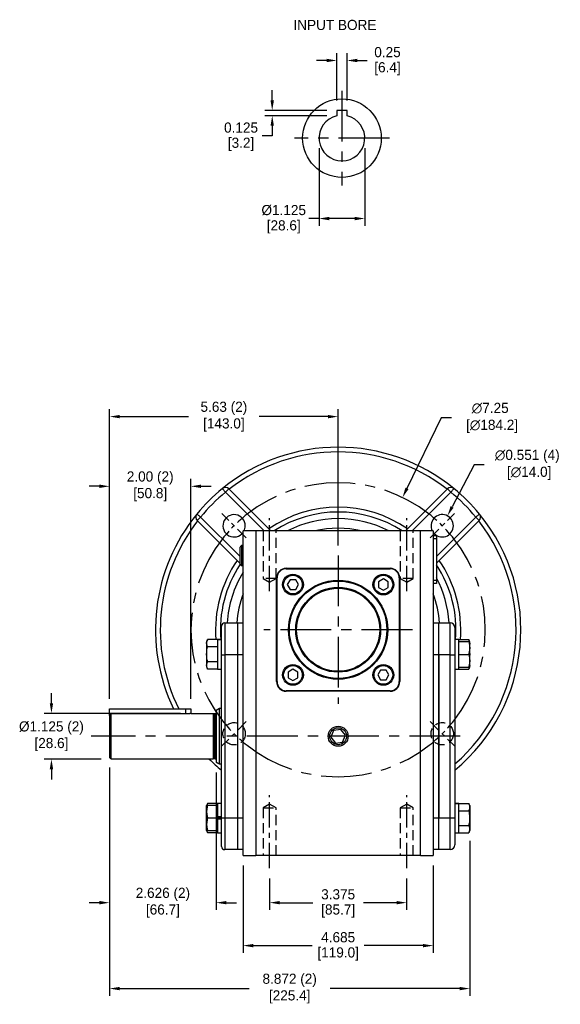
# Model space of a CAD drawing. Header units: inches. Extents: x 82.6 to 116.9, y 48.7 to 79.5.
# Tile 1 of 3: x 82.6 to 95.9, y 49.5 to 73.8. Entities that reach past the tile are written whole.
import ezdxf

# ---------------------------------------------------------------- set-up
doc = ezdxf.new("R2010")
doc.units = ezdxf.units.IN
doc.header["$MEASUREMENT"] = 0
doc.linetypes.add('CENTER', pattern=[2, 1.25, -0.25, 0.25, -0.25])
doc.linetypes.add('HIDDEN', pattern=[0.375, 0.25, -0.125])
for name, color, linetype in [('Centerline', 40, 'CENTER'), ('Dimensions', 140, 'Continuous'), ('Hidden', 102, 'HIDDEN'), ('Text', 140, 'Continuous')]:
    doc.layers.add(name, color=color, linetype=linetype)
doc.dimstyles.get("Standard").update_dxf_attribs({"dimtxt": 0.25, "dimasz": 0.25, "dimexe": 0.18, "dimexo": 0.25, "dimgap": 0.08, "dimtad": 0, "dimtih": 1, "dimtoh": 1, "dimrnd": 0.0005, "dimzin": 0, "dimdsep": 46, "dimtxsty": 'Standard', "dimcen": 0, "dimadec": 0, "dimazin": 0, "dimtfac": 1, "dimtofl": 0, "dimtmove": 0, "dimatfit": 3, "dimfxl": 0, "dimtolj": 1, "dimtzin": 0, "dimarcsym": 0})

# ---------------------------------------------------------------- blocks, each defined once
blk = doc.blocks.new('*D12')
at = {"layer": 'Defpoints', "color": 0}
for p in [(88.759, 52.894), (92.134, 52.894), (92.134, 52.044)]:
    blk.add_point(p, dxfattribs=at)
at = {"layer": 'Dimensions', "color": 0, "lineweight": -2}
for p, q in [((88.759, 52.644), (88.759, 51.864)), ((92.134, 52.644), (92.134, 51.864)), ((89.009, 52.044), (89.825, 52.044)), ((91.884, 52.044), (91.069, 52.044))]:
    blk.add_line(p, q, dxfattribs=at)
at = {"layer": 'Dimensions', "color": 0}
for points in [[(89.009, 52.086), (89.009, 52.003), (88.759, 52.044)], [(91.884, 52.086), (91.884, 52.003), (92.134, 52.044)]]:
    blk.add_solid(points, dxfattribs=at)
at = {"layer": 'Dimensions', "color": 0, "char_height": 0.25, "attachment_point": 5}
for s, insert in [('\\A1;3.375', (90.447, 52.249)), ('\\A1;[85.7]', (90.447, 51.839))]:
    blk.add_mtext(s, dxfattribs=dict(at, insert=insert))
blk = doc.blocks.new('*D13')
at = {"layer": 'Defpoints', "color": 0}
for p in [(88.104, 53.209), (92.789, 53.209), (92.789, 50.986)]:
    blk.add_point(p, dxfattribs=at)
at = {"layer": 'Dimensions', "color": 0, "lineweight": -2}
for p, q in [((88.104, 52.959), (88.104, 50.806)), ((92.789, 52.959), (92.789, 50.806)), ((88.354, 50.986), (89.804, 50.986)), ((92.539, 50.986), (91.089, 50.986))]:
    blk.add_line(p, q, dxfattribs=at)
at = {"layer": 'Dimensions', "color": 0}
for points in [[(88.354, 51.027), (88.354, 50.944), (88.104, 50.986)], [(92.539, 51.027), (92.539, 50.944), (92.789, 50.986)]]:
    blk.add_solid(points, dxfattribs=at)
at = {"layer": 'Dimensions', "color": 0, "char_height": 0.25, "attachment_point": 5}
for s, insert in [('\\A1;4.685', (90.447, 51.191)), ('\\A1;[119.0]', (90.447, 50.781))]:
    blk.add_mtext(s, dxfattribs=dict(at, insert=insert))
blk = doc.blocks.new('*D14')
at = {"layer": 'Defpoints', "color": 0}
for p in [(90.665, 72.804), (90.415, 71.569), (90.665, 71.569)]:
    blk.add_point(p, dxfattribs=at)
at = {"layer": 'Dimensions', "color": 0, "lineweight": -2}
for p, q in [((90.415, 71.819), (90.415, 72.984)), ((90.665, 71.819), (90.665, 72.984)), ((90.165, 72.804), (89.915, 72.804)), ((90.915, 72.804), (91.165, 72.804))]:
    blk.add_line(p, q, dxfattribs=at)
at = {"layer": 'Dimensions', "color": 0}
for points in [[(90.165, 72.846), (90.165, 72.763), (90.415, 72.804)], [(90.915, 72.846), (90.915, 72.763), (90.665, 72.804)]]:
    blk.add_solid(points, dxfattribs=at)
at = {"layer": 'Dimensions', "color": 0, "char_height": 0.25, "attachment_point": 5}
for s, insert in [('\\A1;0.25', (91.662, 73.009)), ('\\A1;[6.4]', (91.662, 72.599))]:
    blk.add_mtext(s, dxfattribs=dict(at, insert=insert))
blk = doc.blocks.new('*D15')
at = {"layer": 'Defpoints', "color": 0}
for p in [(88.822, 71.444), (90.415, 71.569), (90.415, 71.444)]:
    blk.add_point(p, dxfattribs=at)
at = {"layer": 'Dimensions', "color": 0, "lineweight": -2}
for p, q in [((88.822, 71.819), (88.822, 72.069)), ((90.165, 71.569), (88.642, 71.569)), ((90.165, 71.444), (88.642, 71.444)), ((88.822, 71.194), (88.822, 70.944)), ((88.822, 70.944), (88.572, 70.944))]:
    blk.add_line(p, q, dxfattribs=at)
at = {"layer": 'Dimensions', "color": 0}
for points in [[(88.781, 71.819), (88.864, 71.819), (88.822, 71.569)], [(88.781, 71.194), (88.864, 71.194), (88.822, 71.444)]]:
    blk.add_solid(points, dxfattribs=at)
at = {"layer": 'Dimensions', "color": 0, "char_height": 0.25, "attachment_point": 5}
for s, insert in [('\\A1;0.125', (88.055, 71.149)), ('\\A1;[3.2]', (88.055, 70.739))]:
    blk.add_mtext(s, dxfattribs=dict(at, insert=insert))
blk = doc.blocks.new('*D16')
at = {"layer": 'Defpoints', "color": 0}
for p in [(89.978, 70.89), (91.103, 70.89), (89.978, 68.908)]:
    blk.add_point(p, dxfattribs=at)
at = {"layer": 'Dimensions', "color": 0, "lineweight": -2}
for p, q in [((89.978, 70.64), (89.978, 68.728)), ((91.103, 70.64), (91.103, 68.728)), ((89.978, 68.908), (89.728, 68.908)), ((90.853, 68.908), (90.228, 68.908))]:
    blk.add_line(p, q, dxfattribs=at)
at = {"layer": 'Dimensions', "color": 0}
for points in [[(90.228, 68.95), (90.228, 68.866), (89.978, 68.908)], [(90.853, 68.95), (90.853, 68.866), (91.103, 68.908)]]:
    blk.add_solid(points, dxfattribs=at)
at = {"layer": 'Dimensions', "color": 0, "char_height": 0.25, "attachment_point": 5}
for s, insert in [('\\A1;%%c1.125', (89.106, 69.113)), ('\\A1;[28.6]', (89.106, 68.703))]:
    blk.add_mtext(s, dxfattribs=dict(at, insert=insert))
blk = doc.blocks.new('*D17')
at = {"layer": 'Defpoints', "color": 0}
for p in [(84.817, 55.624), (87.443, 55.504), (84.817, 52.044)]:
    blk.add_point(p, dxfattribs=at)
at = {"layer": 'Dimensions', "color": 0, "lineweight": -2}
for p, q in [((84.817, 55.374), (84.817, 51.864)), ((87.443, 55.254), (87.443, 51.864)), ((84.567, 52.044), (84.317, 52.044)), ((87.693, 52.044), (87.943, 52.044))]:
    blk.add_line(p, q, dxfattribs=at)
at = {"layer": 'Dimensions', "color": 0}
for points in [[(84.567, 52.086), (84.567, 52.003), (84.817, 52.044)], [(87.693, 52.086), (87.693, 52.003), (87.443, 52.044)]]:
    blk.add_solid(points, dxfattribs=at)
at = {"layer": 'Dimensions', "color": 0, "char_height": 0.25, "attachment_point": 5}
for s, insert in [('\\A1;2.626 (2)', (86.13, 52.249)), ('\\A1;[66.7]', (86.13, 51.839))]:
    blk.add_mtext(s, dxfattribs=dict(at, insert=insert))
blk = doc.blocks.new('*D18')
at = {"layer": 'Defpoints', "color": 0}
for p in [(84.817, 62.308), (84.817, 56.82), (86.817, 56.82)]:
    blk.add_point(p, dxfattribs=at)
at = {"layer": 'Dimensions', "color": 0, "lineweight": -2}
for p, q in [((84.817, 57.07), (84.817, 62.488)), ((86.817, 57.07), (86.817, 62.488)), ((84.567, 62.308), (84.317, 62.308)), ((87.067, 62.308), (87.317, 62.308))]:
    blk.add_line(p, q, dxfattribs=at)
at = {"layer": 'Dimensions', "color": 0}
for points in [[(84.567, 62.35), (84.567, 62.266), (84.817, 62.308)], [(87.067, 62.35), (87.067, 62.266), (86.817, 62.308)]]:
    blk.add_solid(points, dxfattribs=at)
at = {"layer": 'Dimensions', "color": 0, "char_height": 0.25, "attachment_point": 5}
for s, insert in [('\\A1;2.00 (2)', (85.817, 62.513)), ('\\A1;[50.8]', (85.817, 62.103))]:
    blk.add_mtext(s, dxfattribs=dict(at, insert=insert))
blk = doc.blocks.new('*D19')
at = {"layer": 'Defpoints', "color": 0}
for p in [(83.384, 56.71), (86.817, 56.71), (84.856, 55.584)]:
    blk.add_point(p, dxfattribs=at)
at = {"layer": 'Dimensions', "color": 0, "lineweight": -2}
for p, q in [((83.384, 56.96), (83.384, 57.21)), ((86.567, 56.71), (83.204, 56.71)), ((84.606, 55.584), (83.204, 55.584)), ((83.384, 55.334), (83.384, 55.084))]:
    blk.add_line(p, q, dxfattribs=at)
at = {"layer": 'Dimensions', "color": 0}
for points in [[(83.343, 56.96), (83.426, 56.96), (83.384, 56.71)], [(83.343, 55.334), (83.426, 55.334), (83.384, 55.584)]]:
    blk.add_solid(points, dxfattribs=at)
at = {"layer": 'Dimensions', "color": 0, "char_height": 0.25, "attachment_point": 5}
for s, insert in [('\\A1;%%c1.125 (2)', (83.384, 56.352)), ('\\A1;[28.6]', (83.384, 55.942))]:
    blk.add_mtext(s, dxfattribs=dict(at, insert=insert))
blk = doc.blocks.new('*D20')
at = {"layer": 'Defpoints', "color": 0}
for p in [(93.138, 61.579), (92.882, 61.091)]:
    blk.add_point(p, dxfattribs=at)
at = {"layer": 'Dimensions', "color": 0, "lineweight": -2}
for p, q in [((93.796, 62.837), (93.254, 61.801)), ((94.046, 62.837), (93.796, 62.837))]:
    blk.add_line(p, q, dxfattribs=at)
at = {"layer": 'Dimensions', "color": 0}
blk.add_solid([(93.217, 61.82), (93.291, 61.782), (93.138, 61.579)], dxfattribs=at)
at = {"layer": 'Dimensions', "color": 0, "insert": (95.105, 62.837), "char_height": 0.25, "attachment_point": 5}
blk.add_mtext('\\A1;∅0.551 (4)\\P [∅14.0]', dxfattribs=at)
blk = doc.blocks.new('*D22')
at = {"layer": 'Defpoints', "color": 0}
for p in [(84.817, 55.624), (93.689, 53.819), (93.689, 49.927)]:
    blk.add_point(p, dxfattribs=at)
at = {"layer": 'Dimensions', "color": 0, "lineweight": -2}
for p, q in [((84.817, 55.374), (84.817, 49.747)), ((93.689, 53.569), (93.689, 49.747)), ((85.067, 49.927), (88.256, 49.927)), ((93.439, 49.927), (90.25, 49.927))]:
    blk.add_line(p, q, dxfattribs=at)
at = {"layer": 'Dimensions', "color": 0}
for points in [[(85.067, 49.969), (85.067, 49.885), (84.817, 49.927)], [(93.439, 49.969), (93.439, 49.885), (93.689, 49.927)]]:
    blk.add_solid(points, dxfattribs=at)
at = {"layer": 'Dimensions', "color": 0, "char_height": 0.25, "attachment_point": 5}
for s, insert in [('\\A1;8.872 (2)', (89.253, 50.132)), ('\\A1;[225.4]', (89.253, 49.722))]:
    blk.add_mtext(s, dxfattribs=dict(at, insert=insert))
blk = doc.blocks.new('*D23')
at = {"layer": 'Defpoints', "color": 0}
for p in [(90.447, 64.026), (90.447, 60.6), (84.817, 56.82)]:
    blk.add_point(p, dxfattribs=at)
at = {"layer": 'Dimensions', "color": 0, "lineweight": -2}
for p, q in [((84.817, 57.07), (84.817, 64.206)), ((90.447, 60.85), (90.447, 64.206)), ((85.067, 64.026), (86.76, 64.026)), ((90.197, 64.026), (88.504, 64.026))]:
    blk.add_line(p, q, dxfattribs=at)
at = {"layer": 'Dimensions', "color": 0}
for points in [[(85.067, 64.067), (85.067, 63.984), (84.817, 64.026)], [(90.197, 64.067), (90.197, 63.984), (90.447, 64.026)]]:
    blk.add_solid(points, dxfattribs=at)
at = {"layer": 'Dimensions', "color": 0, "char_height": 0.25, "attachment_point": 5}
for s, insert in [('\\A1;5.63 (2)', (87.632, 64.231)), ('\\A1;[143.0]', (87.632, 63.821))]:
    blk.add_mtext(s, dxfattribs=dict(at, insert=insert))
blk = doc.blocks.new('*D24')
at = {"layer": 'Defpoints', "color": 0}
for p in [(92.032, 62.032), (88.861, 55.512)]:
    blk.add_point(p, dxfattribs=at)
at = {"layer": 'Dimensions', "color": 0, "lineweight": -2}
for p, q in [((92.987, 63.995), (92.142, 62.257)), ((93.237, 63.995), (92.987, 63.995))]:
    blk.add_line(p, q, dxfattribs=at)
at = {"layer": 'Dimensions', "color": 0}
blk.add_solid([(92.104, 62.275), (92.179, 62.238), (92.032, 62.032)], dxfattribs=at)
at = {"layer": 'Dimensions', "color": 0, "insert": (94.192, 63.995), "char_height": 0.25, "attachment_point": 5}
blk.add_mtext('\\A1;∅7.25\\P [∅184.2]', dxfattribs=at)

msp = doc.modelspace()

# ---------------------------------------------------------------- linework, layer by layer
at = {"color": 7, "linetype": 'Continuous'}
for p, q in [((90.6651, 71.5689), (90.4151, 71.5689)), ((90.4151, 71.5689), (90.4151, 71.4792)), ((90.6651, 71.4792), (90.6651, 71.5689)), ((88.6223, 61.2089), (87.6698, 62.1614)), ((87.7533, 62.2449), (88.7894, 61.2089)), ((92.1044, 61.2089), (93.1404, 62.2449)), ((93.2239, 62.1614), (92.2714, 61.2089)), ((88.0303, 60.4089), (86.9738, 61.4654)), ((87.0574, 61.5489), (88.0303, 60.576)), ((92.8681, 60.5807), (93.8364, 61.5489)), ((93.9199, 61.4654), (92.8681, 60.4136)), ((88.4193, 61.2089), (88.1044, 61.2089)), ((88.1044, 53.2089), (88.1044, 61.2089)), ((88.4193, 61.2089), (88.4193, 53.2089)), ((92.4744, 61.2089), (88.4193, 61.2089)), ((92.4744, 53.2089), (92.4744, 61.2089)), ((92.7894, 61.2089), (92.4744, 61.2089)), ((92.7894, 61.2089), (92.7894, 53.2089)), ((92.8681, 61.0908), (92.7894, 61.0908)), ((92.8681, 61.012), (92.7894, 61.012)), ((92.8681, 61.0908), (92.8681, 61.012)), ((92.8681, 61.012), (92.8681, 59.9884)), ((88.0303, 60.39), (88.0303, 60.8073)), ((88.0685, 60.8455), (88.0685, 60.3518)), ((89.1674, 60.2876), (91.7264, 60.2876)), ((89.1674, 60.2771), (89.1674, 60.2876)), ((89.1674, 60.2771), (91.7264, 60.2771)), ((91.7264, 60.2771), (91.7264, 60.2876)), ((88.9311, 57.4923), (88.9311, 60.0514)), ((88.9417, 60.0514), (88.9311, 60.0514)), ((88.9417, 57.4923), (88.9417, 60.0514)), ((89.2641, 60.0054), (89.1948, 59.8854)), ((89.4026, 60.0054), (89.2641, 60.0054)), ((89.4719, 59.8854), (89.4026, 60.0054)), ((91.5604, 60.024), (91.4405, 59.9547)), ((91.4405, 59.9547), (91.4405, 59.8162)), ((91.6804, 59.9547), (91.5604, 60.024)), ((91.6804, 59.8162), (91.6804, 59.9547)), ((91.9521, 60.0514), (91.9521, 57.4923)), ((91.9626, 60.0514), (91.9521, 60.0514)), ((91.9626, 60.0514), (91.9626, 57.4923)), ((92.8681, 59.9884), (92.7894, 59.9884)), ((92.8681, 59.9884), (92.8681, 59.9097)), ((89.1948, 59.8854), (89.2641, 59.7654)), ((89.2641, 59.7654), (89.4026, 59.7654)), ((89.4026, 59.7654), (89.4719, 59.8854)), ((91.4405, 59.8162), (91.5604, 59.7469)), ((91.5604, 59.7469), (91.6804, 59.8162)), ((92.8681, 59.9097), (92.7894, 59.9097)), ((87.5729, 58.1549), (87.5729, 58.8636)), ((87.6516, 58.9423), (87.9666, 58.9423)), ((87.6516, 58.9423), (87.6516, 58.1549)), ((87.9666, 58.9423), (87.9666, 58.1549)), ((87.9666, 58.9423), (87.9666, 58.1549)), ((87.9666, 58.9423), (88.1044, 58.9423)), ((92.7894, 58.9423), (92.9272, 58.9423)), ((92.9272, 58.9423), (93.2028, 58.9423)), ((92.9272, 58.1549), (92.9272, 58.9423)), ((92.9272, 58.1549), (92.9272, 58.9423)), ((93.2028, 58.1549), (93.2028, 58.9423)), ((93.3209, 58.8242), (93.3209, 58.1549)), ((87.4744, 58.5291), (87.23, 58.5291)), ((87.4744, 58.5265), (87.4744, 58.5291)), ((87.4744, 58.5265), (87.4744, 57.8032)), ((87.5729, 58.5265), (87.4744, 58.5265)), ((93.4193, 58.5291), (93.6638, 58.5291)), ((93.4193, 58.5291), (93.4193, 58.5276)), ((93.4193, 57.8032), (93.4193, 58.5276)), ((87.2048, 58.4749), (87.2048, 57.8558)), ((87.4744, 58.3472), (87.23, 58.3472)), ((87.4744, 58.3472), (87.4744, 58.3487)), ((87.4744, 58.3442), (87.4744, 58.3472)), ((93.4193, 58.4803), (93.6638, 58.4803)), ((93.4193, 58.4803), (93.4193, 58.4778)), ((93.689, 57.8558), (93.689, 58.4749)), ((87.5729, 54.1392), (87.5729, 58.1549)), ((87.5729, 58.1549), (87.6516, 58.1549)), ((87.6516, 58.1549), (87.6516, 54.1392)), ((87.9666, 58.1549), (87.6516, 58.1549)), ((87.9666, 58.1549), (87.9666, 54.1392)), ((87.9666, 58.1549), (87.9666, 54.1392)), ((88.1044, 58.1549), (87.9666, 58.1549)), ((92.9272, 58.1549), (92.7894, 58.1549)), ((92.9272, 54.1392), (92.9272, 58.1549)), ((92.9272, 58.1549), (92.9272, 54.1392)), ((93.2028, 58.1549), (92.9272, 58.1549)), ((93.2028, 54.1392), (93.2028, 58.1549)), ((93.2028, 58.1549), (93.3209, 58.1549)), ((93.3209, 58.1549), (93.3209, 54.1392)), ((93.4193, 58.168), (93.4193, 58.1654)), ((93.4193, 58.1654), (93.4193, 58.1628)), ((93.4193, 58.1654), (93.6638, 58.1654)), ((87.4744, 57.9835), (87.23, 57.9835)), ((87.4744, 57.8017), (87.23, 57.8017)), ((87.4744, 57.9835), (87.4744, 57.9865)), ((87.4744, 57.982), (87.4744, 57.9835)), ((87.4744, 57.8017), (87.4744, 57.8032)), ((89.3333, 57.7969), (89.2133, 57.7276)), ((89.4533, 57.7276), (89.3333, 57.7969)), ((91.4912, 57.7783), (91.4219, 57.6583)), ((91.6297, 57.7783), (91.4912, 57.7783)), ((91.699, 57.6583), (91.6297, 57.7783)), ((93.4193, 57.853), (93.4193, 57.8504)), ((93.4193, 57.8504), (93.6638, 57.8504)), ((93.4193, 57.8032), (93.4193, 57.8017)), ((93.4193, 57.8017), (93.6638, 57.8017)), ((89.2133, 57.7276), (89.2133, 57.589)), ((89.2133, 57.589), (89.3333, 57.5198)), ((89.3333, 57.5198), (89.4533, 57.589)), ((89.4533, 57.589), (89.4533, 57.7276)), ((91.4219, 57.6583), (91.4912, 57.5383)), ((91.4912, 57.5383), (91.6297, 57.5383)), ((91.6297, 57.5383), (91.699, 57.6583)), ((88.9417, 57.4923), (88.9311, 57.4923)), ((91.9626, 57.4923), (91.9521, 57.4923)), ((91.7264, 57.2667), (89.1674, 57.2667)), ((89.1674, 57.2561), (89.1674, 57.2667)), ((91.7264, 57.2561), (89.1674, 57.2561)), ((91.7264, 57.2561), (91.7264, 57.2667)), ((84.817, 56.6551), (84.817, 56.8203)), ((84.817, 56.8203), (86.692, 56.8203)), ((86.692, 56.8203), (86.817, 56.8203)), ((86.692, 56.6956), (86.692, 56.8203)), ((87.5217, 55.4581), (87.5217, 56.836)), ((84.817, 56.6551), (84.817, 55.6238)), ((86.692, 56.6956), (84.8563, 56.6956)), ((84.8563, 55.5845), (84.8563, 56.6956)), ((87.3642, 56.7097), (87.3642, 55.5845)), ((87.3862, 56.7038), (87.3862, 55.5904)), ((87.4193, 56.7038), (87.4193, 55.5904)), ((87.4429, 56.7906), (87.4429, 55.5035)), ((90.5163, 56.3151), (90.3361, 56.2912)), ((90.6271, 56.171), (90.5163, 56.3151)), ((90.3361, 56.2912), (90.2666, 56.1232)), ((90.2666, 56.1232), (90.3774, 55.979)), ((90.5577, 56.0029), (90.6271, 56.171)), ((90.3774, 55.979), (90.5577, 56.0029)), ((87.2048, 54.4383), (87.2048, 53.8192)), ((87.2048, 53.8197), (87.2048, 54.4378)), ((87.4744, 54.4924), (87.23, 54.4924)), ((87.4744, 54.4437), (87.23, 54.4437)), ((87.4744, 54.491), (87.4744, 54.4924)), ((87.4744, 54.491), (87.4744, 54.1572)), ((87.4744, 54.4411), (87.4744, 54.4437)), ((93.3209, 54.4898), (93.4193, 54.4898)), ((93.4193, 54.4924), (93.6638, 54.4924)), ((93.4193, 54.4924), (93.4193, 54.4898)), ((93.4193, 53.7665), (93.4193, 54.4898)), ((93.689, 53.8192), (93.689, 54.4383)), ((93.689, 54.4378), (93.689, 53.8197)), ((87.4744, 54.1287), (87.23, 54.1287)), ((87.5729, 54.1572), (87.4744, 54.1572)), ((87.4744, 54.1561), (87.4744, 54.1572)), ((87.4744, 54.1287), (87.4744, 54.1561)), ((87.4744, 54.1445), (87.5729, 54.1445)), ((87.4744, 54.1014), (87.4744, 54.1287)), ((87.5729, 53.4305), (87.5729, 54.1392)), ((87.5729, 54.1392), (87.6516, 54.1392)), ((87.6516, 54.1392), (87.6516, 53.3518)), ((87.6516, 54.1392), (87.9666, 54.1392)), ((87.9666, 54.1392), (87.9666, 53.3518)), ((87.9666, 54.1392), (87.9666, 53.3518)), ((87.9666, 54.1392), (88.1044, 54.1392)), ((92.7894, 54.1392), (92.9272, 54.1392)), ((92.9272, 53.3518), (92.9272, 54.1392)), ((92.9272, 53.3518), (92.9272, 54.1392)), ((92.9272, 54.1392), (93.2028, 54.1392)), ((93.2028, 53.3518), (93.2028, 54.1392)), ((93.2028, 54.1392), (93.3209, 54.1392)), ((93.3209, 54.1392), (93.3209, 53.4699)), ((93.4193, 54.3121), (93.4193, 54.3106)), ((93.4193, 54.3106), (93.4193, 54.3076)), ((93.4193, 54.3106), (93.6638, 54.3106)), ((87.4744, 54.113), (87.5729, 54.113)), ((87.4744, 54.1014), (87.4744, 54.1003)), ((87.4744, 54.1003), (87.4744, 53.7665)), ((87.5729, 54.1003), (87.4744, 54.1003)), ((93.4193, 53.9499), (93.4193, 53.9469)), ((93.4193, 53.9469), (93.6638, 53.9469)), ((93.4193, 53.9469), (93.4193, 53.9454)), ((87.4744, 53.8138), (87.23, 53.8138)), ((87.4744, 53.7651), (87.23, 53.7651)), ((87.4744, 53.8138), (87.4744, 53.8164)), ((87.4744, 53.7651), (87.4744, 53.7665)), ((93.4193, 53.7666), (93.4193, 53.7651)), ((93.4193, 53.7651), (93.6638, 53.7651)), ((87.9666, 53.3518), (87.6516, 53.3518)), ((88.1044, 53.3518), (87.9666, 53.3518)), ((88.1044, 53.2089), (88.4193, 53.2089)), ((92.4744, 53.2089), (88.4193, 53.2089)), ((92.4744, 53.2089), (92.7894, 53.2089)), ((92.9272, 53.3518), (92.7894, 53.3518)), ((93.2028, 53.3518), (92.9272, 53.3518))]:
    msp.add_line(p, q, dxfattribs=at)
at = {"color": 7, "linetype": 'Continuous', "flags": 128}
for points in [[(87.6698, 62.1614), (87.6552, 62.1792), (87.6412, 62.1964), (87.6282, 62.2121), (87.6169, 62.226), (87.6076, 62.2374), (87.6007, 62.2458), (87.5964, 62.251), (87.595, 62.2528)], [(87.6698, 62.1614), (87.6861, 62.1777), (87.7018, 62.1933), (87.7162, 62.2078), (87.7289, 62.2204), (87.7393, 62.2308), (87.747, 62.2385), (87.7517, 62.2433), (87.7533, 62.2449)], [(93.2239, 62.1614), (93.2077, 62.1777), (93.192, 62.1933), (93.1775, 62.2078), (93.1649, 62.2204), (93.1545, 62.2308), (93.1468, 62.2385), (93.142, 62.2433), (93.1404, 62.2449)], [(93.2239, 62.1614), (93.2386, 62.1792), (93.2526, 62.1964), (93.2655, 62.2121), (93.2769, 62.226), (93.2862, 62.2374), (93.2931, 62.2458), (93.2974, 62.251), (93.2988, 62.2528)], [(87.0574, 61.5489), (87.0395, 61.5635), (87.0224, 61.5776), (87.0066, 61.5905), (86.9928, 61.6019), (86.9814, 61.6112), (86.973, 61.6181), (86.9678, 61.6223), (86.966, 61.6238)], [(87.0574, 61.5489), (87.0411, 61.5326), (87.0254, 61.517), (87.011, 61.5025), (86.9983, 61.4899), (86.9879, 61.4795), (86.9802, 61.4718), (86.9754, 61.467), (86.9738, 61.4654)], [(93.8364, 61.5489), (93.8542, 61.5635), (93.8714, 61.5776), (93.8872, 61.5905), (93.901, 61.6019), (93.9124, 61.6112), (93.9208, 61.6181), (93.926, 61.6223), (93.9278, 61.6238)], [(93.8364, 61.5489), (93.8527, 61.5326), (93.8684, 61.517), (93.8828, 61.5025), (93.8955, 61.4899), (93.9058, 61.4795), (93.9136, 61.4718), (93.9183, 61.467), (93.9199, 61.4654)]]:
    msp.add_lwpolyline(points, dxfattribs=at)
at = {"color": 7, "linetype": 'Continuous'}
for centre, radius in [((90.5401, 70.8904), 0.9683), ((89.3333, 59.8854), 0.2559), ((89.3333, 59.8854), 0.2303), ((90.4469, 58.7719), 1.2205), ((90.4469, 58.7719), 1.2008), ((91.5604, 59.8854), 0.2559), ((91.5604, 59.8854), 0.2303), ((90.4469, 58.7719), 1.0464), ((90.4469, 58.7719), 1.0236), ((89.3333, 57.6583), 0.2559), ((89.3333, 57.6583), 0.2303), ((91.5604, 57.6583), 0.2559), ((91.5604, 57.6583), 0.2303), ((90.4469, 56.1471), 0.2469), ((90.4469, 56.1471), 0.2087)]:
    msp.add_circle(centre, radius, dxfattribs=at)
for centre, radius, start, end in [((90.5401, 70.8904), 0.5625, 102.83959, 77.16041), ((90.4469, 58.7719), 4.5, 50.67191, 129.32809), ((90.4469, 58.7719), 4.3819, 52.22616, 127.77384), ((90.4469, 58.7719), 4.5, 129.32809, 140.67191), ((90.4469, 58.7719), 4.3819, 129.32809, 140.67191), ((87.6698, 62.1614), 0.1181, 45, 129.32809), ((93.2239, 62.1614), 0.1181, 50.67191, 135), ((90.4469, 58.7719), 4.3819, 39.32809, 50.67191), ((90.4469, 58.7719), 4.5, 39.32809, 50.67191), ((90.4469, 58.7719), 3.0196, 55.51743, 124.48257), ((90.4469, 58.7719), 2.9022, 57.11109, 122.88891), ((90.4469, 58.7719), 4.5, 140.67191, 205.70154), ((90.4469, 58.7719), 4.3819, 142.22616, 206.4472), ((87.0574, 61.5489), 0.1181, 140.67191, 225), ((87.8836, 61.3351), 0.2756, 0, 323.22374), ((90.4469, 58.7719), 2.739, 62.84077, 117.15923), ((93.0101, 61.3351), 0.2756, 0, 207.26602), ((90.4469, 58.7719), 4.5, 309.69273, 39.32809), ((90.4469, 58.7719), 4.3819, 310.98679, 37.77384), ((93.8364, 61.5489), 0.1181, 315, 39.32809), ((87.8836, 61.3351), 0.2756, 332.73398, 0), ((90.4469, 58.7719), 2.5041, 76.70588, 103.29412), ((93.0101, 61.3351), 0.2756, 216.77626, 0), ((90.4469, 58.7719), 3.0196, 145.51743, 184.61205), ((90.4469, 58.7719), 3.0196, 355.38795, 34.48257), ((90.4469, 58.7719), 2.9022, 146.21801, 184.85058), ((89.1674, 60.0514), 0.2362, 90, 180), ((89.1674, 60.0514), 0.2257, 90, 180), ((91.7264, 60.0514), 0.2362, 0, 90), ((91.7264, 60.0514), 0.2257, 0, 90), ((90.4469, 58.7719), 2.9022, 355.17155, 33.45712), ((90.4469, 58.7719), 2.739, 148.78672, 176.43167), ((90.4469, 58.7719), 2.739, 3.56833, 27.87228), ((90.4469, 58.7719), 2.5041, 159.30409, 176.09646), ((90.4469, 58.7719), 2.5041, 3.90354, 20.69591), ((87.6516, 58.8636), 0.0787, 90, 180), ((93.2028, 58.8242), 0.1181, 0, 90), ((89.1674, 57.4923), 0.2362, 180, 270), ((89.1674, 57.4923), 0.2257, 180, 270), ((91.7264, 57.4923), 0.2257, 270, 0), ((91.7264, 57.4923), 0.2362, 270, 0), ((87.4193, 56.7274), 0.0236, 270, 0), ((90.4469, 58.7719), 4.5, 225.0977, 230.30727), ((87.4193, 55.5667), 0.0236, 0, 90), ((87.6516, 53.4305), 0.0787, 180, 270), ((93.2028, 53.4699), 0.1181, 270, 0)]:
    msp.add_arc(centre, radius, start, end, dxfattribs=at)
for points, knots in [([(90.4151, 71.4792), (90.4151, 71.4685), (90.4151, 71.4551), (90.4151, 71.4417), (90.4151, 71.4389)], [0, 0, 0, 0, 0.7930392, 1, 1, 1, 1]), ([(90.6651, 71.4389), (90.6651, 71.4417), (90.6651, 71.4551), (90.6651, 71.4685), (90.6651, 71.4792)], [0, 0, 0, 0, 0.2069608, 1, 1, 1, 1]), ([(87.23, 58.3472), (87.2215, 58.3689), (87.2042, 58.4128), (87.2076, 58.4746), (87.2234, 58.5129), (87.23, 58.5291)], [0, 0, 0, 0, 0.3599189, 0.7307365, 1, 1, 1, 1]), ([(93.6638, 58.5291), (93.672, 58.5074), (93.6888, 58.4636), (93.689, 58.4169), (93.6804, 58.3934), (93.68, 58.3922)], [0, 0, 0, 0, 0.4793834, 0.9732833, 1, 1, 1, 1]), ([(87.23, 57.9835), (87.2266, 57.9988), (87.2146, 58.0537), (87.2037, 58.1514), (87.2111, 58.2585), (87.2249, 58.3232), (87.23, 58.3472)], [0, 0, 0, 0, 0.1280923, 0.4589871, 0.7995496, 1, 1, 1, 1]), ([(93.6638, 58.4803), (93.6723, 58.4429), (93.6896, 58.3668), (93.6862, 58.2598), (93.6704, 58.1933), (93.6638, 58.1654)], [0, 0, 0, 0, 0.3599189, 0.7307365, 1, 1, 1, 1]), ([(93.6638, 58.1654), (93.6723, 58.1279), (93.6896, 58.0518), (93.6862, 57.9448), (93.6704, 57.8784), (93.6638, 57.8504)], [0, 0, 0, 0, 0.3599188, 0.7307366, 1, 1, 1, 1]), ([(93.6797, 58.2421), (93.6826, 58.2216), (93.6902, 58.1677), (93.6836, 58.1135), (93.6795, 58.0799)], [0, 0, 0, 0, 0.3809899, 1, 1, 1, 1]), ([(87.23, 57.8017), (87.2215, 57.8233), (87.2042, 57.8673), (87.2076, 57.929), (87.2234, 57.9674), (87.23, 57.9835)], [0, 0, 0, 0, 0.3599186, 0.7307365, 1, 1, 1, 1]), ([(93.6805, 57.931), (93.682, 57.9268), (93.6911, 57.9002), (93.6855, 57.8562), (93.6702, 57.8178), (93.6638, 57.8017)], [0, 0, 0, 0, 0.0982381, 0.6206547, 1, 1, 1, 1]), ([(86.817, 56.7097), (86.8159, 56.7094), (86.8177, 56.7098), (86.8068, 56.7074), (86.7839, 56.703), (86.7495, 56.6982), (86.7168, 56.6958), (86.6973, 56.6956), (86.692, 56.6956)], [0, 0, 0, 0, 0.0664232, 0.2756478, 0.4864838, 0.7018332, 0.917806, 1, 1, 1, 1]), ([(87.23, 54.1287), (87.2215, 54.1662), (87.2042, 54.2423), (87.2076, 54.3493), (87.2234, 54.4158), (87.23, 54.4437)], [0, 0, 0, 0, 0.3599188, 0.7307366, 1, 1, 1, 1]), ([(87.23, 54.4437), (87.2215, 54.4062), (87.2042, 54.3301), (87.2076, 54.2231), (87.2234, 54.1567), (87.23, 54.1287)], [0, 0, 0, 0, 0.3599188, 0.7307362, 1, 1, 1, 1]), ([(93.6638, 54.4924), (93.6723, 54.4708), (93.6896, 54.4269), (93.6862, 54.3651), (93.6704, 54.3267), (93.6638, 54.3106)], [0, 0, 0, 0, 0.3599186, 0.7307365, 1, 1, 1, 1]), ([(87.23, 53.8138), (87.2215, 53.8513), (87.2042, 53.9274), (87.2076, 54.0344), (87.2234, 54.1008), (87.23, 54.1287)], [0, 0, 0, 0, 0.3599189, 0.7307365, 1, 1, 1, 1]), ([(87.23, 54.1287), (87.2215, 54.0913), (87.2042, 54.0152), (87.2076, 53.9082), (87.2234, 53.8417), (87.23, 53.8138)], [0, 0, 0, 0, 0.3599186, 0.7307365, 1, 1, 1, 1]), ([(93.6638, 54.3106), (93.6689, 54.2866), (93.6824, 54.223), (93.6901, 54.116), (93.6795, 54.0182), (93.6671, 53.9622), (93.6638, 53.9469)], [0, 0, 0, 0, 0.2004498, 0.5311741, 0.871908, 1, 1, 1, 1]), ([(93.6638, 53.9469), (93.6723, 53.9253), (93.6896, 53.8813), (93.6862, 53.8196), (93.6704, 53.7812), (93.6638, 53.7651)], [0, 0, 0, 0, 0.3599189, 0.7307365, 1, 1, 1, 1])]:
    msp.add_open_spline(points, degree=3, knots=knots, dxfattribs=at)
for points in [[(88.0685, 60.8455), (88.0303, 60.8073)], [(88.1044, 60.8445), (88.0685, 60.8455)], [(88.0303, 60.39), (88.0685, 60.3518)], [(88.0685, 60.3518), (88.1044, 60.3528)], [(87.23, 58.5291), (87.2048, 58.4749)], [(87.5729, 58.5276), (87.4744, 58.5276)], [(93.4193, 58.5276), (93.3209, 58.5276)], [(93.689, 58.4749), (93.6638, 58.5291)], [(87.2048, 57.8558), (87.23, 57.8017)], [(87.4744, 57.8032), (87.5729, 57.8032)], [(93.3209, 57.8032), (93.4193, 57.8032)], [(93.6638, 57.8017), (93.689, 57.8558)], [(86.817, 56.8203), (86.817, 56.7097)], [(87.4429, 56.7906), (87.5217, 56.836)], [(87.5217, 56.836), (87.5729, 56.836)], [(84.8563, 56.6956), (84.817, 56.6551)], [(86.817, 56.7097), (87.3642, 56.7097)], [(87.3642, 56.7097), (87.3862, 56.7038)], [(87.3862, 56.7038), (87.4193, 56.7038)], [(84.8563, 55.5845), (84.817, 55.6238)], [(87.3642, 55.5845), (84.8563, 55.5845)], [(87.3862, 55.5904), (87.3642, 55.5845)], [(87.4193, 55.5904), (87.3862, 55.5904)], [(87.5217, 55.4581), (87.4429, 55.5035)], [(87.5729, 55.4581), (87.5217, 55.4581)], [(87.23, 54.4924), (87.2048, 54.4383)], [(87.5729, 54.491), (87.4744, 54.491)], [(93.4193, 54.491), (93.3209, 54.491)], [(93.689, 54.4383), (93.6638, 54.4924)], [(87.2048, 53.8192), (87.23, 53.7651)], [(87.4744, 53.7665), (87.5729, 53.7665)], [(93.3209, 53.7665), (93.4193, 53.7665)], [(93.6638, 53.7651), (93.689, 53.8192)]]:
    msp.add_open_spline(points, degree=1, dxfattribs=at)
at = {"layer": 'Centerline'}
for p, q in [((90.5401, 72.0587), (90.5401, 69.7222)), ((91.7084, 70.8904), (89.3719, 70.8904)), ((90.4469, 60.5998), (90.4469, 56.9439)), ((92.2749, 58.7719), (88.6189, 58.7719)), ((93.4508, 56.1471), (84.3598, 56.1471))]:
    msp.add_line(p, q, dxfattribs=at)
at = {"layer": 'Centerline', "ltscale": 0.25}
for p, q in [((88.1846, 61.0342), (87.5827, 61.6361)), ((92.7092, 61.0342), (93.3111, 61.6361)), ((88.1846, 56.5095), (87.5827, 55.9077)), ((92.7092, 56.5095), (93.3111, 55.9077))]:
    msp.add_line(p, q, dxfattribs=at)
at = {"layer": 'Centerline', "ltscale": 0.5}
for p, q in [((88.7595, 59.7223), (88.7595, 61.5238)), ((92.1343, 59.7223), (92.1343, 61.5238)), ((88.7595, 52.8939), (88.7595, 54.6955)), ((92.1343, 52.8939), (92.1343, 54.6955))]:
    msp.add_line(p, q, dxfattribs=at)
at = {"layer": 'Centerline'}
for start, end in [(51.73064, 128.26936), (141.73064, 218.26936), (321.73064, 38.26936), (231.73064, 308.26936)]:
    msp.add_arc((90.4469, 58.7719), 3.625, start, end, dxfattribs=at)
at = {"layer": 'Centerline', "ltscale": 0.25}
for start, end in [(128.26936, 141.73064), (38.26936, 51.73064), (218.26936, 231.73064), (308.26936, 321.73064)]:
    msp.add_arc((90.4469, 58.7719), 3.625, start, end, dxfattribs=at)
at = {"layer": 'Hidden', "linetype": 'HIDDEN'}
for p, q in [((88.6032, 61.2089), (88.6032, 60.0372)), ((88.9157, 60.0372), (88.9157, 61.2089)), ((91.978, 61.2089), (91.978, 60.0372)), ((92.2905, 60.0372), (92.2905, 61.2089)), ((88.9157, 60.0372), (88.6032, 60.0372)), ((88.6032, 60.0372), (88.7595, 59.9433)), ((88.7595, 59.9433), (88.9157, 60.0372)), ((92.2905, 60.0372), (91.978, 60.0372)), ((91.978, 60.0372), (92.1343, 59.9433)), ((92.1343, 59.9433), (92.2905, 60.0372)), ((88.7595, 54.4744), (88.6032, 54.3805)), ((88.6032, 54.3805), (88.9157, 54.3805)), ((88.6032, 54.3805), (88.6032, 53.2089)), ((88.9157, 54.3805), (88.7595, 54.4744)), ((88.9157, 53.2089), (88.9157, 54.3805)), ((92.1343, 54.4744), (91.978, 54.3805)), ((91.978, 54.3805), (92.2905, 54.3805)), ((91.978, 54.3805), (91.978, 53.2089)), ((92.2905, 54.3805), (92.1343, 54.4744)), ((92.2905, 53.2089), (92.2905, 54.3805))]:
    msp.add_line(p, q, dxfattribs=at)
at = {"layer": 'Hidden'}
for centre in [(87.8836, 56.2086), (93.0101, 56.2086)]:
    msp.add_circle(centre, 0.2756, dxfattribs=at)

# ---------------------------------------------------------------- texts
at = {"layer": 'Text', "insert": (89.3461, 73.8055), "char_height": 0.25, "width": 2.469845, "attachment_point": 1}
msp.add_mtext('INPUT BORE', dxfattribs=at)

# ---------------------------------------------------------------- dimensions: what is measured, and where the dimension line sits
at = {"layer": 'Dimensions'}
for base, p1, p2, override, picture, middle in [((90.6651, 72.8042), (90.4151, 71.5689), (90.6651, 71.5689), {"dimpost": '\\X'}, '*D14', (91.6618, 72.8042)), ((90.4469, 64.0258), (84.817, 56.8203), (90.4469, 60.5998), {"dimpost": ' (2)\\X'}, '*D23', (87.6319, 64.0258)), ((93.689, 49.9272), (84.817, 55.6238), (93.689, 53.8192), {"dimdec": 3, "dimpost": ' (2)\\X'}, '*D22', (89.253, 49.9272)), ((92.7894, 50.9858), (88.1044, 53.2089), (92.7894, 53.2089), {"dimdec": 3, "dimpost": '\\X'}, '*D13', (90.4469, 50.9858)), ((92.1343, 52.0443), (88.7595, 52.8939), (92.1343, 52.8939), {"dimdec": 3, "dimpost": '\\X'}, '*D12', (90.4469, 52.0443))]:
    dim = msp.add_linear_dim(base=base, p1=p1, p2=p2, dimstyle='Standard', override=override, dxfattribs=at)
    dim.commit()
    dim.dimension.update_dxf_attribs({"geometry": picture, "text_midpoint": middle})
for base, p1, p2, angle, override, picture, middle in [((88.8223, 71.4439), (90.4151, 71.5689), (90.4151, 71.4439), 90, {"dimdec": 3, "dimpost": '\\X'}, '*D15', (88.0548, 70.9439)), ((84.817, 62.3078), (86.817, 56.8203), (84.817, 56.8203), 180, {"dimpost": ' (2)\\X'}, '*D18', (85.817, 62.3078)), ((84.817, 52.0443), (87.4429, 55.5035), (84.817, 55.6238), 180, {"dimdec": 3, "dimpost": ' (2)\\X'}, '*D17', (86.13, 52.0443))]:
    dim = msp.add_linear_dim(base=base, p1=p1, p2=p2, angle=angle, dimstyle='Standard', override=override, dxfattribs=at)
    dim.commit()
    dim.dimension.update_dxf_attribs({"geometry": picture, "text_midpoint": middle})
for base, p1, p2, angle, override, picture, middle in [((89.9776, 68.9078), (91.1026, 70.8904), (89.9776, 70.8904), 0, {"dimdec": 3, "dimpost": '\\X'}, '*D16', (89.1059, 68.9078)), ((83.3842, 56.7097), (84.8563, 55.5845), (86.817, 56.7097), 90, {"dimdec": 3, "dimpost": ' (2)\\X'}, '*D19', (83.3842, 56.1471))]:
    dim = msp.add_linear_dim(base=base, p1=p1, p2=p2, angle=angle, text='%%c<>', dimstyle='Standard', override=override, dxfattribs=at)
    dim.commit()
    dim.dimension.update_dxf_attribs({"geometry": picture, "text_midpoint": middle})
for p1, p2, override, picture, middle in [((88.8614, 55.512), (92.0324, 62.0317), {"dimpost": '\\X'}, '*D24', (94.192, 63.9945)), ((92.8824, 61.0909), (93.1379, 61.5793), {"dimdec": 3, "dimpost": ' (4)\\X'}, '*D20', (95.1051, 62.8369))]:
    dim = msp.add_diameter_dim_2p(p1=p1, p2=p2, dimstyle='Standard', override=override, dxfattribs=at)
    dim.commit()
    dim.dimension.update_dxf_attribs({"geometry": picture, "text_midpoint": middle, "dimtype": 163})

doc.saveas('drawing.dxf')
